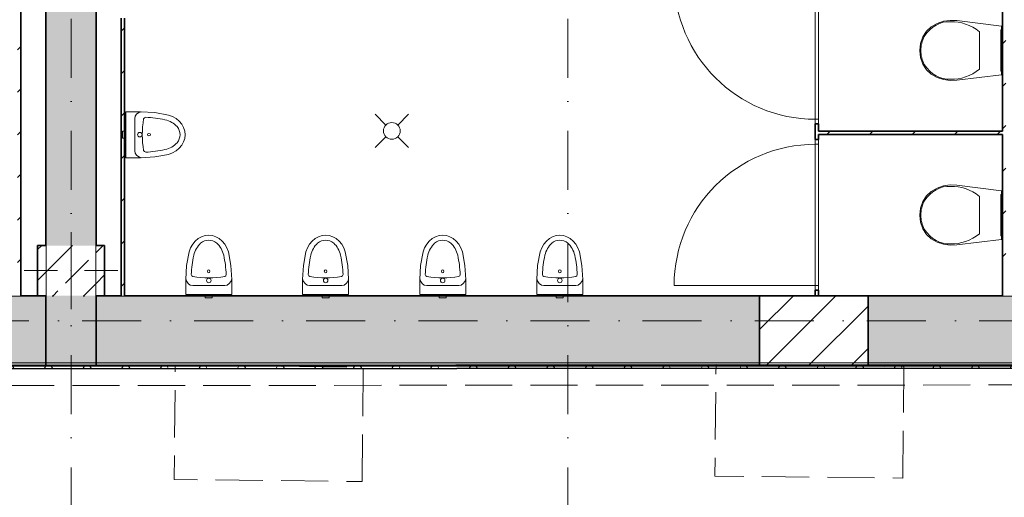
# Model space of a CAD drawing. Header units: millimetres. Extents: x 82175 to 237000, y 24756 to 471700.
# Tile 250 of 256: x 116113 to 122000, y 448174 to 451029. Entities that reach past the tile are written whole.
import ezdxf

# ---------------------------------------------------------------- set-up
doc = ezdxf.new("R2010")
doc.units = ezdxf.units.MM
doc.linetypes.add('Krawędzie ukryte', pattern=[3.912222, 2.822222, -1.09])
doc.linetypes.add('Kropki i Kreski', pattern=[6.702778, 3.527778, -1.763889, 0, -1.411111])
for name, color, linetype in [('- A - ocieplenie', 8, 'Continuous'), ('Drzwi Archicad', 8, 'Continuous'), ('Konstrukcja - Siatka mod', 8, 'Continuous'), ('Konstrukcja - Stropy', 8, 'Continuous'), ('Konstrukcja - Słupy', 8, 'Continuous'), ('Konstrukcja - Ściany działowe', 8, 'Continuous'), ('Konstrukcja - Ściany nośne wew..P', 8, 'Continuous'), ('Konstrukcja - Ściany zewnętrzne', 8, 'Continuous'), ('Wnętrze - Wyposażenie', 8, 'Continuous'), ('Wykończenie - Podłogi', 8, 'Continuous'), ('z JAN', 8, 'Continuous')]:
    doc.layers.add(name, color=color, linetype=linetype)
pattern_1 = [(45, (-135208.59, 738186.62), (-127.27922, 127.27922), [])]
pattern_2 = [(45, (-135208.59, 738186.62), (-183.84776, 183.84776), []), (45, (-135300.5, 738278.54), (-183.84776, 183.84776), [195, -65])]

msp = doc.modelspace()

# ---------------------------------------------------------------- hatches: boundary and pattern name
at = {"layer": '- A - ocieplenie', "linetype": 'Continuous', "lineweight": 13}
h = msp.add_hatch(dxfattribs=at)
h.set_pattern_fill('Siatka_trójkątna_0001', color=8, style=0, pattern_type=2)
h.set_pattern_definition([(0, (-135208.59, 738186.62), (0, 200), []), (60, (-135208.59, 738186.62), (-173.20508, 100), []), (120, (-135208.59, 738186.62), (173.20508, 100), [])])
h.paths.add_polyline_path([(110440, 448938.9), (122860, 448945.8), (122860, 448965.8), (110440, 448958.9)])
at = {"layer": 'Konstrukcja - Słupy', "linetype": 'Continuous', "lineweight": 25}
h = msp.add_hatch(dxfattribs=at)
h.set_pattern_fill('Beton_zbrojony_0001', color=8, style=0, pattern_type=2)
h.set_pattern_definition(pattern_2)
h.paths.add_polyline_path([(116220, 449378.8), (116270, 449378.8), (116270, 449378.9), (116270, 449678.8), (116220, 449678.8)])
h = msp.add_hatch(dxfattribs=at)
h.set_pattern_fill('Beton_zbrojony_0001', color=8, style=0, pattern_type=2)
h.set_pattern_definition(pattern_2)
h.paths.add_polyline_path([(116270, 449378.9), (116570, 449378.9), (116570, 449678.8), (116270, 449678.8)])
h = msp.add_hatch(dxfattribs=at)
h.set_pattern_fill('Beton_zbrojony_0001', color=8, style=0, pattern_type=2)
h.set_pattern_definition(pattern_2)
h.paths.add_polyline_path([(116570, 449378.8), (116620, 449378.8), (116620, 449678.8), (116570, 449678.8), (116570, 449378.9)])
h = msp.add_hatch(dxfattribs=at)
h.set_pattern_fill('Beton_zbrojony_0001', color=8, style=0, pattern_type=2)
h.set_pattern_definition(pattern_2)
h.paths.add_polyline_path([(116270, 449378.8), (116570, 449378.8), (116570, 449378.9), (116270, 449378.9)])
at = {"layer": 'Konstrukcja - Ściany działowe', "linetype": 'Continuous', "lineweight": 13}
h = msp.add_hatch(dxfattribs=at)
h.set_pattern_fill('Bloczki_ceramiczne_0001', color=8, style=0, pattern_type=2)
h.set_pattern_definition(pattern_1)
h.paths.add_polyline_path([(122010, 449378.9), (122010, 454278.9), (121990, 454278.9), (121990, 449378.9)])
h = msp.add_hatch(dxfattribs=at)
h.set_pattern_fill('Bloczki_ceramiczne_0001', color=8, style=0, pattern_type=2)
h.set_pattern_definition(pattern_1)
h.paths.add_polyline_path([(116120, 449378.9), (116120, 452118.9), (116100, 452118.9), (116100, 449378.9)])
h = msp.add_hatch(dxfattribs=at)
h.set_pattern_fill('Bloczki_ceramiczne_0001', color=256, style=0, pattern_type=2)
h.set_pattern_definition(pattern_1)
h.paths.add_polyline_path([(116720, 449378.9), (116740, 449378.9), (116740, 451038.9), (116720, 451038.9)])
h = msp.add_hatch(dxfattribs=at)
h.set_pattern_fill('Bloczki_ceramiczne_0001', color=8, style=0, pattern_type=2)
h.set_pattern_definition(pattern_1)
h.paths.add_polyline_path([(120890, 450342.9), (121990, 450342.9), (121990, 450362.9), (120890, 450362.9)])
at = {"layer": 'Konstrukcja - Ściany nośne wew..P', "linetype": 'Continuous', "lineweight": 13}
for points in [[(116570, 453839), (116270, 453839), (116270, 449678.8), (116570, 449678.8)], [(116570, 449378.8), (116270, 449378.8), (116270, 448958.9), (116570, 448958.9)]]:
    msp.add_hatch(color=8, dxfattribs=at).paths.add_polyline_path(points)
at = {"layer": 'Konstrukcja - Ściany zewnętrzne', "linetype": 'Continuous', "lineweight": 13}
for points in [[(110440, 449378.9), (110440, 448958.9), (116270, 448958.9), (116270, 449378.8), (116220, 449378.8), (116220, 449378.9)], [(116570, 448958.9), (120536.3, 448958.9), (120536.3, 449378.9), (116620, 449378.9), (116620, 449378.8), (116570, 449378.8)], [(121186.3, 448958.9), (122160, 448958.9), (122160, 449378.9), (121186.3, 449378.9)]]:
    msp.add_hatch(color=8, dxfattribs=at).paths.add_polyline_path(points)
h = msp.add_hatch(dxfattribs=at)
h.set_pattern_fill('Bloczki_ceramiczne_0001', color=8, style=0, pattern_type=2)
h.set_pattern_definition(pattern_1)
h.paths.add_polyline_path([(121186.3, 449378.9), (120536.3, 449378.9), (120536.3, 448958.9), (121186.3, 448958.9)])

# ---------------------------------------------------------------- linework, layer by layer
at = {"layer": '- A - ocieplenie', "color": 8, "linetype": 'Continuous', "lineweight": 35, "ltscale": 100, "flags": 128}
for points in [[(122860, 448965.8), (110440, 448958.9)], [(110460, 448938.9), (122860, 448945.8)]]:
    msp.add_lwpolyline(points, dxfattribs=at)
at = {"layer": '- A - ocieplenie', "color": 8, "linetype": 'Krawędzie ukryte', "lineweight": 20, "ltscale": 100, "flags": 128}
for points in [[(122860, 448965.8), (110560, 448958.9)], [(110560, 448838.9), (122860.1, 448845.8)]]:
    msp.add_lwpolyline(points, dxfattribs=at)
at = {"color": 8, "linetype": 'Continuous', "lineweight": 35, "ltscale": 100, "flags": 128}
for points in [[(121186.3, 449378.9), (120536.3, 449378.9)], [(120536.3, 448958.9), (121186.3, 448958.9)]]:
    msp.add_lwpolyline(points, dxfattribs=at)
at = {"layer": 'Drzwi Archicad', "color": 8, "linetype": 'Continuous', "lineweight": 13, "ltscale": 100}
for p, q in [((120870, 450433.5), (120870, 451277.5)), ((120890, 451277.5), (120890, 450433.5)), ((120890, 450433.5), (120870, 450433.5)), ((120870, 450433.5), (120870, 450405.5)), ((120890, 450433.5), (120870, 450433.5)), ((120890, 450445.5), (120890, 450433.5)), ((120890, 450405.5), (120890, 450445.5)), ((120870, 450405.5), (120890, 450405.5)), ((120870, 450284.1), (120870, 450312.1)), ((120870, 450312.1), (120890, 450312.1)), ((120890, 450312.1), (120890, 450272.1)), ((120890, 450284.1), (120870, 450284.1)), ((120870, 450284.1), (120870, 449440.1)), ((120890, 450284.1), (120870, 450284.1)), ((120890, 450272.1), (120890, 450284.1)), ((120890, 449440.1), (120890, 450284.1)), ((120870, 449440.1), (120026, 449440.1)), ((120870, 449412.1), (120870, 449440.1)), ((120870, 449440.1), (120890, 449440.1)), ((120870, 449440.1), (120890, 449440.1)), ((120890, 449412.1), (120870, 449412.1)), ((120890, 449440.1), (120890, 449452.1)), ((120890, 449452.1), (120890, 449412.1))]:
    msp.add_line(p, q, dxfattribs=at)
at = {"layer": 'Drzwi Archicad', "color": 8, "linetype": 'Continuous', "lineweight": 35, "ltscale": 100}
for p, q in [((120870, 450405.5), (120890, 450405.5)), ((120870, 450405.5), (120890, 450405.5)), ((120870, 450312.1), (120890, 450312.1)), ((120870, 450312.1), (120890, 450312.1)), ((120870, 449412.1), (120890, 449412.1)), ((120870, 449412.1), (120890, 449412.1))]:
    msp.add_line(p, q, dxfattribs=at)
at = {"layer": 'Drzwi Archicad', "color": 8, "linetype": 'Continuous', "lineweight": 13, "ltscale": 100}
for centre, start, end in [((120870, 451277.5), 180, 270), ((120870, 449440.1), 90, 180)]:
    msp.add_arc(centre, 844, start, end, dxfattribs=at)
at = {"layer": 'Konstrukcja - Siatka mod', "color": 8, "linetype": 'Kropki i Kreski', "lineweight": 13, "ltscale": 100}
for p, q in [((116420, 448000), (116420, 464964.8)), ((119390, 448000), (119390, 464964.8)), ((93022.5, 449228.9), (122467, 449228.9))]:
    msp.add_line(p, q, dxfattribs=at)
at = {"layer": 'Konstrukcja - Stropy', "color": 8, "linetype": 'Continuous', "lineweight": 13, "ltscale": 100, "flags": 128}
msp.add_lwpolyline([(95620, 448978.1), (107435, 448978.1), (107435, 454429.9), (110140, 454429.9), (110140, 448978.1), (122560.8, 448978.1), (122560.8, 462257), (113220, 462257), (113220, 456896.9), (103140, 456896.9), (103140, 458317.8), (95620, 458317.8)], close=True, dxfattribs=at)
at = {"layer": 'Konstrukcja - Słupy', "color": 8, "linetype": 'Continuous', "lineweight": 0, "ltscale": 100}
for p, q in [((116420, 449608.8), (116420, 449758.8)), ((116340, 449528.8), (116140, 449528.8)), ((116500, 449528.8), (116700, 449528.8)), ((116420, 449448.8), (116420, 449298.8))]:
    msp.add_line(p, q, dxfattribs=at)
at = {"layer": 'Konstrukcja - Słupy', "color": 8, "linetype": 'Continuous', "lineweight": 35, "ltscale": 100, "flags": 128}
for points in [[(116270, 449678.8), (116220, 449678.8), (116220, 449378.8), (116270, 449378.8)], [(116570, 449378.8), (116620, 449378.8), (116620, 449678.8), (116570, 449678.8)]]:
    msp.add_lwpolyline(points, dxfattribs=at)
at = {"layer": 'Konstrukcja - Słupy', "color": 8, "linetype": 'Continuous', "lineweight": 0, "ltscale": 100}
msp.add_point((116420, 449528.8), dxfattribs=at)
at = {"layer": 'Konstrukcja - Ściany działowe', "color": 8, "linetype": 'Continuous', "lineweight": 35, "ltscale": 100}
for p, q in [((120870, 450405.5), (120890, 450405.5)), ((120870, 450312.1), (120890, 450312.1)), ((120870, 449412.1), (120890, 449412.1))]:
    msp.add_line(p, q, dxfattribs=at)
at = {"layer": 'Konstrukcja - Ściany działowe', "color": 8, "linetype": 'Continuous', "lineweight": 35, "ltscale": 100, "flags": 128}
for points in [[(116120, 449378.9), (116120, 452118.9)], [(121990, 451326.9), (121990, 450362.9)], [(116720, 451038.9), (116720, 449378.9)], [(116740, 449378.9), (116740, 451038.9)], [(120870, 450405.5), (120870, 450312.1)], [(120890, 450362.9), (120890, 450405.5)], [(121990, 450362.9), (120890, 450362.9)], [(120890, 450312.1), (120890, 450342.9)], [(120890, 450342.9), (121990, 450342.9)], [(121990, 450342.9), (121990, 449378.9)], [(120870, 449412.1), (120870, 449378.9)], [(120890, 449378.9), (120890, 449412.1)]]:
    msp.add_lwpolyline(points, dxfattribs=at)
at = {"layer": 'Konstrukcja - Ściany nośne wew..P', "color": 8, "linetype": 'Continuous', "lineweight": 35, "ltscale": 100, "flags": 128}
for points in [[(116270, 453839), (116270, 449678.8)], [(116570, 449678.8), (116570, 453839)]]:
    msp.add_lwpolyline(points, dxfattribs=at)
at = {"layer": 'Konstrukcja - Ściany zewnętrzne', "color": 8, "linetype": 'Continuous', "lineweight": 35, "ltscale": 100}
for p, q in [((116270, 449378.8), (116270, 448958.9)), ((116270, 449378.8), (116270, 448958.9)), ((116570, 448958.9), (116570, 449378.8)), ((116570, 448958.9), (116570, 449378.8)), ((120536.3, 449378.9), (120536.3, 449328.9)), ((121186.3, 449378.9), (121186.3, 449328.9)), ((120536.3, 449328.9), (120536.3, 448958.9)), ((121186.3, 449328.9), (121186.3, 448958.9)), ((116270, 448958.9), (116570, 448958.9))]:
    msp.add_line(p, q, dxfattribs=at)
at = {"layer": 'Konstrukcja - Ściany zewnętrzne', "color": 8, "linetype": 'Continuous', "lineweight": 35, "ltscale": 100, "flags": 128}
for points in [[(116220, 449378.9), (116120, 449378.9)], [(116720, 449378.9), (116620, 449378.9)], [(120536.3, 449378.9), (116740, 449378.9)], [(121990, 449378.9), (121186.3, 449378.9)], [(110440, 448958.9), (120536.3, 448958.9)], [(121186.3, 448958.9), (122160, 448958.9)]]:
    msp.add_lwpolyline(points, dxfattribs=at)
at = {"layer": 'Wnętrze - Wyposażenie', "color": 8, "linetype": 'Continuous', "lineweight": 13, "ltscale": 100}
for p, q in [((121851.5, 450956.9), (121851.5, 450844.8)), ((121851.5, 450844.8), (121851.5, 450732.8)), ((116801, 450437.2), (116801, 450245.6)), ((118302.6, 450399.2), (118238, 450463.9)), ((118373.4, 450399.2), (118438, 450463.9)), ((118302.6, 450328.5), (118238, 450263.9)), ((118373.4, 450328.5), (118438, 450263.9)), ((121851.5, 449972.9), (121851.5, 449860.8)), ((121851.5, 449860.8), (121851.5, 449748.8)), ((117147.6, 449439.8), (117339.2, 449439.8)), ((117846.6, 449439.8), (118038.2, 449439.8)), ((118546.6, 449439.8), (118738.2, 449439.8)), ((119246.6, 449439.8), (119438.2, 449439.8))]:
    msp.add_line(p, q, dxfattribs=at)
at = {"layer": 'Wnętrze - Wyposażenie', "color": 8, "linetype": 'Continuous', "lineweight": 13, "ltscale": 100, "flags": 128}
for points in [[(121636.8, 450670.6), (121598.8, 450683.3), (121562.8, 450702.9), (121534.3, 450729.2), (121512.5, 450763.2), (121498.8, 450802.6), (121494, 450844.8), (121498.8, 450887.1), (121512.5, 450926.5), (121534.3, 450960.4), (121562.8, 450986.8), (121598.8, 451006.3), (121636.8, 451019.1), (121676.2, 451024.7), (121715.7, 451023.1), (121984, 450989.8), (121984, 450699.8), (121715.7, 450666.5), (121676.2, 450664.9)], [(121984, 450967.8), (121984, 450721.8), (121979, 450721.8), (121979, 450967.8)], [(117002.9, 450459), (116920.4, 450473.9), (116836.3, 450478.9), (116747.1, 450478.9), (116747.1, 450203.9), (116836.3, 450203.9), (116920.4, 450208.9), (117002.9, 450223.8), (117026.7, 450233), (117048.2, 450245.5), (117066.8, 450260.9), (117081.9, 450278.8), (117093, 450298.6), (117099.8, 450319.6), (117102.1, 450341.4), (117099.8, 450363.1), (117093, 450384.2), (117081.9, 450404), (117066.8, 450421.9), (117048.2, 450437.3), (117026.7, 450449.8)], [(116747.1, 450320.4), (116747.1, 450362.4), (116727.1, 450362.4), (116727.1, 450320.4)], [(121636.8, 449686.6), (121598.8, 449699.3), (121562.8, 449718.9), (121534.3, 449745.2), (121512.5, 449779.2), (121498.8, 449818.6), (121494, 449860.8), (121498.8, 449903.1), (121512.5, 449942.5), (121534.3, 449976.4), (121562.8, 450002.8), (121598.8, 450022.3), (121636.8, 450035.1), (121676.2, 450040.7), (121715.7, 450039.1), (121984, 450005.8), (121984, 449715.8), (121715.7, 449682.5), (121676.2, 449680.9)], [(121984, 449983.8), (121984, 449737.8), (121979, 449737.8), (121979, 449983.8)], [(117125.8, 449641.7), (117110.9, 449559.3), (117105.9, 449475.1), (117105.9, 449385.9), (117380.9, 449385.9), (117380.9, 449475.1), (117375.9, 449559.3), (117361, 449641.7), (117351.8, 449665.5), (117339.3, 449687), (117323.9, 449705.6), (117306, 449720.7), (117286.2, 449731.8), (117265.2, 449738.6), (117243.4, 449740.9), (117221.7, 449738.6), (117200.6, 449731.8), (117180.8, 449720.7), (117162.9, 449705.6), (117147.5, 449687), (117135, 449665.5)], [(117824.8, 449641.7), (117809.9, 449559.3), (117804.9, 449475.1), (117804.9, 449385.9), (118079.9, 449385.9), (118079.9, 449475.1), (118074.9, 449559.3), (118060, 449641.7), (118050.8, 449665.5), (118038.3, 449687), (118022.9, 449705.6), (118005, 449720.7), (117985.2, 449731.8), (117964.2, 449738.6), (117942.4, 449740.9), (117920.7, 449738.6), (117899.6, 449731.8), (117879.8, 449720.7), (117861.9, 449705.6), (117846.5, 449687), (117834, 449665.5)], [(118524.8, 449641.7), (118509.9, 449559.3), (118504.9, 449475.1), (118504.9, 449385.9), (118779.9, 449385.9), (118779.9, 449475.1), (118774.9, 449559.3), (118760, 449641.7), (118750.8, 449665.5), (118738.3, 449687), (118722.9, 449705.6), (118705, 449720.7), (118685.2, 449731.8), (118664.2, 449738.6), (118642.4, 449740.9), (118620.7, 449738.6), (118599.6, 449731.8), (118579.8, 449720.7), (118561.9, 449705.6), (118546.5, 449687), (118534, 449665.5)], [(119224.8, 449641.7), (119209.9, 449559.3), (119204.9, 449475.1), (119204.9, 449385.9), (119479.9, 449385.9), (119479.9, 449475.1), (119474.9, 449559.3), (119460, 449641.7), (119450.8, 449665.5), (119438.3, 449687), (119422.9, 449705.6), (119405, 449720.7), (119385.2, 449731.8), (119364.2, 449738.6), (119342.4, 449740.9), (119320.7, 449738.6), (119299.6, 449731.8), (119279.8, 449720.7), (119261.9, 449705.6), (119246.5, 449687), (119234, 449665.5)], [(117264.4, 449385.9), (117222.4, 449385.9), (117222.4, 449365.9), (117264.4, 449365.9)], [(117963.4, 449385.9), (117921.4, 449385.9), (117921.4, 449365.9), (117963.4, 449365.9)], [(118663.4, 449385.9), (118621.4, 449385.9), (118621.4, 449365.9), (118663.4, 449365.9)], [(119363.4, 449385.9), (119321.4, 449385.9), (119321.4, 449365.9), (119363.4, 449365.9)]]:
    msp.add_lwpolyline(points, close=True, dxfattribs=at)
for points in [[(118288, 450363.9, -1), (118388, 450363.9, -1)], [(116831.4, 450354.9, 1), (116831.4, 450327.9, 1)], [(117229.9, 449470.2, 1), (117256.9, 449470.2, 1)], [(117928.9, 449470.2, 1), (117955.9, 449470.2, 1)], [(118628.9, 449470.2, 1), (118655.9, 449470.2, 1)], [(119328.9, 449470.2, 1), (119355.9, 449470.2, 1)]]:
    msp.add_lwpolyline(points, format="xyb", close=True, dxfattribs=at)
at = {"layer": 'Wnętrze - Wyposażenie', "color": 8, "linetype": 'Continuous', "lineweight": 13, "ltscale": 100}
for centre, major_axis, ratio, start_param, end_param in [((121668.3, 450752.8), (0, 264.2), 0.744822, 6.227458, 7.128046), ((121687, 450579.4), (0, 437.4), 0.744822, 5.753783, 6.306803), ((121606.7, 450844), (0, 142.5), 0.744822, 0.938292, 1.564935), ((121606.7, 450845.7), (0, 142.5), 0.744822, 1.576657, 2.203301), ((121668.3, 450936.9), (0, 264.2), 0.744822, 2.296735, 3.197324), ((121687, 451110.3), (0, 437.4), 0.744822, 3.117977, 3.670997), ((116852.4, 450437.2), (51.4, 0), 0.831489, 1.792584, 3.141593), ((117653.9, 450341.4), (807.8, 0), 0.831489, 2.999333, 3.283852), ((116867.4, 450434.6), (13.4, 0), 0.831489, 1.656593, 2.958728), ((116836.9, 449974.8), (567.1, 0), 0.831489, 1.312749, 1.518913), ((116942, 450316.7), (142.7, 0), 0.831489, 0.663609, 1.289529), ((116964.9, 450341.4), (106.7, 0), 0.831489, 5.706311, 6.860059), ((116852.4, 450245.6), (51.4, 0), 0.831489, 3.141593, 4.490601), ((116867.4, 450248.2), (13.4, 0), 0.831489, 3.324458, 4.626592), ((116836.9, 450708), (567.1, 0), 0.831489, 4.764272, 4.970436), ((116942, 450366), (142.7, 0), 0.831489, 4.993656, 5.619577), ((121668.3, 449768.8), (0, 264.2), 0.744822, 6.227458, 7.128046), ((121687, 449595.4), (0, 437.4), 0.744822, 5.753783, 6.306803), ((121606.7, 449860), (0, 142.5), 0.744822, 0.938292, 1.564935), ((121606.7, 449861.7), (0, 142.5), 0.744822, 1.576657, 2.203301), ((121668.3, 449952.9), (0, 264.2), 0.744822, 2.296735, 3.197324), ((117243.4, 449603.7), (0, 106.7), 0.831489, 5.706311, 6.860059), ((117942.4, 449603.7), (0, 106.7), 0.831489, 5.706311, 6.860059), ((118642.4, 449603.7), (0, 106.7), 0.831489, 5.706311, 6.860059), ((119342.4, 449603.7), (0, 106.7), 0.831489, 5.706311, 6.860059), ((121687, 450126.3), (0, 437.4), 0.744822, 3.117977, 3.670997), ((117268.1, 449580.8), (0, 142.7), 0.831489, 0.663609, 1.289529), ((117218.8, 449580.8), (0, 142.7), 0.831489, 4.993656, 5.619577), ((117967.1, 449580.8), (0, 142.7), 0.831489, 0.663609, 1.289529), ((117917.8, 449580.8), (0, 142.7), 0.831489, 4.993656, 5.619577), ((118667.1, 449580.8), (0, 142.7), 0.831489, 0.663609, 1.289529), ((118617.8, 449580.8), (0, 142.7), 0.831489, 4.993656, 5.619577), ((119367.1, 449580.8), (0, 142.7), 0.831489, 0.663609, 1.289529), ((119317.8, 449580.8), (0, 142.7), 0.831489, 4.993656, 5.619577), ((117610, 449475.7), (0, 567.1), 0.831489, 1.312749, 1.518913), ((116876.8, 449475.7), (0, 567.1), 0.831489, 4.764272, 4.970436), ((118309, 449475.7), (0, 567.1), 0.831489, 1.312749, 1.518913), ((117575.8, 449475.7), (0, 567.1), 0.831489, 4.764272, 4.970436), ((119009, 449475.7), (0, 567.1), 0.831489, 1.312749, 1.518913), ((118275.8, 449475.7), (0, 567.1), 0.831489, 4.764272, 4.970436), ((119709, 449475.7), (0, 567.1), 0.831489, 1.312749, 1.518913), ((118975.8, 449475.7), (0, 567.1), 0.831489, 4.764272, 4.970436), ((117147.6, 449491.2), (0, 51.4), 0.831489, 1.792584, 3.141593), ((117150.2, 449506.3), (0, 13.4), 0.831489, 1.656593, 2.958728), ((117243.4, 450292.7), (0, 807.8), 0.831489, 2.999333, 3.283852), ((117336.6, 449506.3), (0, 13.4), 0.831489, 3.324458, 4.626592), ((117339.2, 449491.2), (0, 51.4), 0.831489, 3.141593, 4.490601), ((117846.6, 449491.2), (0, 51.4), 0.831489, 1.792584, 3.141593), ((117849.2, 449506.3), (0, 13.4), 0.831489, 1.656593, 2.958728), ((117942.4, 450292.7), (0, 807.8), 0.831489, 2.999333, 3.283852), ((118035.6, 449506.3), (0, 13.4), 0.831489, 3.324458, 4.626592), ((118038.2, 449491.2), (0, 51.4), 0.831489, 3.141593, 4.490601), ((118546.6, 449491.2), (0, 51.4), 0.831489, 1.792584, 3.141593), ((118549.2, 449506.3), (0, 13.4), 0.831489, 1.656593, 2.958728), ((118642.4, 450292.7), (0, 807.8), 0.831489, 2.999333, 3.283852), ((118735.6, 449506.3), (0, 13.4), 0.831489, 3.324458, 4.626592), ((118738.2, 449491.2), (0, 51.4), 0.831489, 3.141593, 4.490601), ((119246.6, 449491.2), (0, 51.4), 0.831489, 1.792584, 3.141593), ((119249.2, 449506.3), (0, 13.4), 0.831489, 1.656593, 2.958728), ((119342.4, 450292.7), (0, 807.8), 0.831489, 2.999333, 3.283852), ((119435.6, 449506.3), (0, 13.4), 0.831489, 3.324458, 4.626592), ((119438.2, 449491.2), (0, 51.4), 0.831489, 3.141593, 4.490601)]:
    msp.add_ellipse(centre, major_axis=major_axis, ratio=ratio, start_param=start_param, end_param=end_param, dxfattribs=at)
for centre, major_axis in [((116885.9, 450341.7), (9.28, 0)), ((117243.1, 449524.7), (0, 9.28)), ((117942.1, 449524.7), (0, 9.28)), ((118642.1, 449524.7), (0, 9.28)), ((119342.1, 449524.7), (0, 9.28))]:
    msp.add_ellipse(centre, major_axis=major_axis, ratio=0.831489, dxfattribs=at)
at = {"layer": 'Wykończenie - Podłogi', "color": 8, "linetype": 'Continuous', "lineweight": 13, "ltscale": 100, "flags": 128}
for points in [[(122162.5, 454281.3), (116568, 454280.8), (116568, 449376.4), (122162.5, 449376.4)], [(116272, 454132.5), (113538, 454132.2), (113538, 449376.4), (116272, 449376.4)]]:
    msp.add_lwpolyline(points, close=True, dxfattribs=at)
at = {"layer": 'z JAN', "color": 8, "linetype": 'Krawędzie ukryte', "lineweight": 13, "ltscale": 100, "flags": 128}
for points in [[(118159.8, 448268), (118167.3, 448951.1), (117043.5, 448963.4), (117036.1, 448280.3)], [(121392.8, 448288.6), (121400.1, 448955.1), (120276.4, 448967.3), (120269.1, 448300.9)]]:
    msp.add_lwpolyline(points, close=True, dxfattribs=at)

doc.saveas('drawing.dxf')
